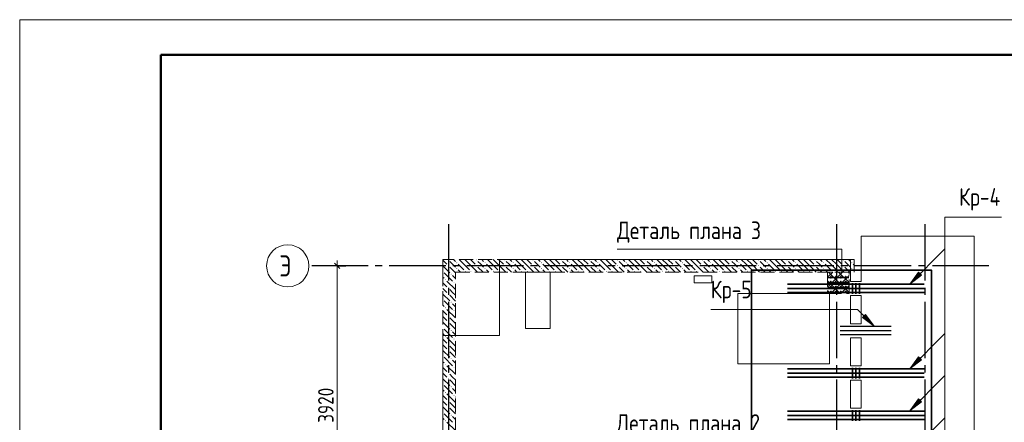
# Model space of a CAD drawing. Header units: millimetres. Extents: x 0 to 23859, y 0 to 29700.
# Tile 6 of 6: x 0 to 13958, y 23991 to 29700. Entities that reach past the tile are written whole.
import ezdxf

# ---------------------------------------------------------------- set-up
doc = ezdxf.new("R2010")
doc.units = ezdxf.units.MM
doc.linetypes.add('______2', pattern=[270, 200, -70])
doc.linetypes.add('______5', pattern=[1100, 800, -100, 100, -100])
for name, color, linetype, lineweight, true_color in [('S1 Стержни арматуры фон', 7, '______2', 13, 0xa0a0a0), ('Вспомогательная арматура', 7, 'Continuous', 18, 0x656565), ('Поперечная арматура', 7, 'Continuous', 18, 0x5a2814), ('Поперечное армирование AW фон', 7, '______2', 13, 0xa0a0a0)]:
    doc.layers.add(name, color=color, linetype=linetype, lineweight=lineweight, true_color=true_color)
for name, color, linetype, lineweight in [('Standard', 7, 'Continuous', 25), ('ЖБ Перекрытие верхний уровень', 7, 'Continuous', 35), ('ЖБ Стена верхний уровень', 7, 'Continuous', 35), ('Оси', 40, '______5', 18), ('Позиционная метка номер позиции', 7, 'Continuous', 13), ('Примечания', 7, 'Continuous', 25), ('Ребро вкладыша арматура S1', 7, 'Continuous', 25)]:
    doc.layers.add(name, color=color, linetype=linetype, lineweight=lineweight)
doc.styles.add('GOST 2.304-81', font='txt')
doc.styles.add('ISOCPEUR', font='txt')

msp = doc.modelspace()

# ---------------------------------------------------------------- hatches: boundary and pattern name
at = {"layer": 'ЖБ Стена верхний уровень', "linetype": 'Continuous', "lineweight": 18, "transparency": 33554687}
for points in [[(6070, 26293), (6077, 26300), (6083, 26293), (6077, 26287)], [(6190, 26253), (6197, 26260), (6203, 26253), (6197, 26247)], [(6470, 26293), (6477, 26300), (6483, 26293), (6477, 26287)], [(6590, 26253), (6597, 26260), (6603, 26253), (6597, 26247)], [(6870, 26293), (6877, 26300), (6883, 26293), (6877, 26287)], [(6990, 26253), (6997, 26260), (7003, 26253), (6997, 26247)], [(7270, 26293), (7277, 26300), (7283, 26293), (7277, 26287)], [(7390, 26253), (7397, 26260), (7403, 26253), (7397, 26247)], [(7670, 26293), (7677, 26300), (7683, 26293), (7677, 26287)], [(7790, 26253), (7797, 26260), (7803, 26253), (7797, 26247)], [(8070, 26293), (8077, 26300), (8083, 26293), (8077, 26287)], [(8190, 26253), (8197, 26260), (8203, 26253), (8197, 26247)], [(8470, 26293), (8477, 26300), (8483, 26293), (8477, 26287)], [(8590, 26253), (8597, 26260), (8603, 26253), (8597, 26247)], [(8870, 26293), (8877, 26300), (8883, 26293), (8877, 26287)], [(8990, 26253), (8997, 26260), (9003, 26253), (8997, 26247)], [(9270, 26293), (9277, 26300), (9283, 26293), (9277, 26287)], [(9390, 26253), (9397, 26260), (9403, 26253), (9397, 26247)], [(9670, 26293), (9677, 26300), (9683, 26293), (9677, 26287)], [(9790, 26253), (9797, 26260), (9803, 26253), (9797, 26247)], [(10070, 26293), (10077, 26300), (10083, 26293), (10077, 26287)], [(10190, 26253), (10197, 26260), (10203, 26253), (10197, 26247)], [(10470, 26293), (10477, 26300), (10483, 26293), (10477, 26287)], [(10590, 26253), (10597, 26260), (10603, 26253), (10597, 26247)], [(10870, 26293), (10877, 26300), (10883, 26293), (10877, 26287)], [(10990, 26253), (10997, 26260), (11003, 26253), (10997, 26247)], [(11270, 26293), (11277, 26300), (11283, 26293), (11277, 26287)], [(11390, 26253), (11397, 26260), (11403, 26253), (11397, 26247)], [(11670, 26293), (11677, 26300), (11683, 26293), (11677, 26287)], [(11790, 26253), (11797, 26260), (11803, 26253), (11797, 26247)], [(6000, 26137), (6003, 26133), (6000, 26130)], [(6070, 26213), (6077, 26220), (6083, 26213), (6077, 26207)], [(6190, 26173), (6197, 26180), (6203, 26173), (6197, 26167)], [(6310, 26133), (6317, 26140), (6323, 26133), (6317, 26127)], [(6390, 26133), (6397, 26140), (6403, 26133), (6397, 26127)], [(6470, 26213), (6477, 26220), (6483, 26213), (6477, 26207)], [(6590, 26173), (6597, 26180), (6603, 26173), (6597, 26167)], [(6710, 26133), (6717, 26140), (6723, 26133), (6717, 26127)], [(6790, 26133), (6797, 26140), (6803, 26133), (6797, 26127)], [(6870, 26213), (6877, 26220), (6883, 26213), (6877, 26207)], [(6990, 26173), (6997, 26180), (7003, 26173), (6997, 26167)], [(7110, 26133), (7117, 26140), (7123, 26133), (7117, 26127)], [(7190, 26133), (7197, 26140), (7203, 26133), (7197, 26127)], [(7270, 26213), (7277, 26220), (7283, 26213), (7277, 26207)], [(7390, 26173), (7397, 26180), (7403, 26173), (7397, 26167)], [(7510, 26133), (7517, 26140), (7523, 26133), (7517, 26127)], [(7590, 26133), (7597, 26140), (7603, 26133), (7597, 26127)], [(7670, 26213), (7677, 26220), (7683, 26213), (7677, 26207)], [(7790, 26173), (7797, 26180), (7803, 26173), (7797, 26167)], [(7910, 26133), (7917, 26140), (7923, 26133), (7917, 26127)], [(7990, 26133), (7997, 26140), (8003, 26133), (7997, 26127)], [(8070, 26213), (8077, 26220), (8083, 26213), (8077, 26207)], [(8190, 26173), (8197, 26180), (8203, 26173), (8197, 26167)], [(8310, 26133), (8317, 26140), (8323, 26133), (8317, 26127)], [(8390, 26133), (8397, 26140), (8403, 26133), (8397, 26127)], [(8470, 26213), (8477, 26220), (8483, 26213), (8477, 26207)], [(8590, 26173), (8597, 26180), (8603, 26173), (8597, 26167)], [(8710, 26133), (8717, 26140), (8723, 26133), (8717, 26127)], [(8790, 26133), (8797, 26140), (8803, 26133), (8797, 26127)], [(8870, 26213), (8877, 26220), (8883, 26213), (8877, 26207)], [(8990, 26173), (8997, 26180), (9003, 26173), (8997, 26167)], [(9110, 26133), (9117, 26140), (9123, 26133), (9117, 26127)], [(9190, 26133), (9197, 26140), (9203, 26133), (9197, 26127)], [(9270, 26213), (9277, 26220), (9283, 26213), (9277, 26207)], [(9390, 26173), (9397, 26180), (9403, 26173), (9397, 26167)], [(9510, 26133), (9517, 26140), (9523, 26133), (9517, 26127)], [(9590, 26133), (9597, 26140), (9603, 26133), (9597, 26127)], [(9670, 26213), (9677, 26220), (9683, 26213), (9677, 26207)], [(9790, 26173), (9797, 26180), (9803, 26173), (9797, 26167)], [(9910, 26133), (9917, 26140), (9923, 26133), (9917, 26127)], [(9990, 26133), (9997, 26140), (10003, 26133), (9997, 26127)], [(10070, 26213), (10077, 26220), (10083, 26213), (10077, 26207)], [(10190, 26173), (10197, 26180), (10203, 26173), (10197, 26167)], [(10310, 26133), (10317, 26140), (10323, 26133), (10317, 26127)], [(10390, 26133), (10397, 26140), (10403, 26133), (10397, 26127)], [(10470, 26213), (10477, 26220), (10483, 26213), (10477, 26207)], [(10590, 26173), (10597, 26180), (10603, 26173), (10597, 26167)], [(10710, 26133), (10717, 26140), (10723, 26133), (10717, 26127)], [(10790, 26133), (10797, 26140), (10803, 26133), (10797, 26127)], [(10870, 26213), (10877, 26220), (10883, 26213), (10877, 26207)], [(10990, 26173), (10997, 26180), (11003, 26173), (10997, 26167)], [(11110, 26133), (11117, 26140), (11123, 26133), (11117, 26127)], [(11190, 26133), (11197, 26140), (11203, 26133), (11197, 26127)], [(11270, 26213), (11277, 26220), (11283, 26213), (11277, 26207)], [(11390, 26173), (11397, 26180), (11403, 26173), (11397, 26167)], [(11510, 26133), (11517, 26140), (11523, 26133), (11517, 26127)], [(11590, 26133), (11597, 26140), (11603, 26133), (11597, 26127)], [(11670, 26213), (11677, 26220), (11683, 26213), (11677, 26207)], [(11790, 26173), (11797, 26180), (11803, 26173), (11797, 26167)], [(6030, 26013), (6037, 26020), (6043, 26013), (6037, 26007)], [(6110, 26093), (6117, 26100), (6123, 26093), (6117, 26087)], [(6150, 25973), (6157, 25980), (6163, 25973), (6157, 25967)], [(6070, 25893), (6077, 25900), (6083, 25893), (6077, 25887)], [(6000, 25737), (6003, 25733), (6000, 25730)], [(6070, 25813), (6077, 25820), (6083, 25813), (6077, 25807)], [(6110, 25693), (6117, 25700), (6123, 25693), (6117, 25687)], [(6030, 25613), (6037, 25620), (6043, 25613), (6037, 25607)], [(6150, 25573), (6157, 25580), (6163, 25573), (6157, 25567)], [(6070, 25493), (6077, 25500), (6083, 25493), (6077, 25487)], [(6070, 25413), (6077, 25420), (6083, 25413), (6077, 25407)], [(6000, 25337), (6003, 25333), (6000, 25330)], [(6110, 25293), (6117, 25300), (6123, 25293), (6117, 25287)], [(6030, 25213), (6037, 25220), (6043, 25213), (6037, 25207)], [(6150, 25173), (6157, 25180), (6163, 25173), (6157, 25167)], [(6070, 25093), (6077, 25100), (6083, 25093), (6077, 25087)], [(6070, 25013), (6077, 25020), (6083, 25013), (6077, 25007)], [(6000, 24937), (6003, 24933), (6000, 24930)], [(6110, 24893), (6117, 24900), (6123, 24893), (6117, 24887)], [(6030, 24813), (6037, 24820), (6043, 24813), (6037, 24807)], [(6150, 24773), (6157, 24780), (6163, 24773), (6157, 24767)], [(6070, 24693), (6077, 24700), (6083, 24693), (6077, 24687)], [(6070, 24613), (6077, 24620), (6083, 24613), (6077, 24607)], [(6000, 24537), (6003, 24533), (6000, 24530)], [(6110, 24493), (6117, 24500), (6123, 24493), (6117, 24487)], [(6030, 24413), (6037, 24420), (6043, 24413), (6037, 24407)], [(6070, 24293), (6077, 24300), (6083, 24293), (6077, 24287)], [(6150, 24373), (6157, 24380), (6163, 24373), (6157, 24367)], [(6070, 24213), (6077, 24220), (6083, 24213), (6077, 24207)], [(6000, 24137), (6003, 24133), (6000, 24130)], [(6030, 24013), (6037, 24020), (6043, 24013), (6037, 24007)], [(6110, 24093), (6117, 24100), (6123, 24093), (6117, 24087)]]:
    msp.add_hatch(color=7, dxfattribs=at).paths.add_polyline_path(points, flags=16)
at = {"layer": 'Позиционная метка номер позиции', "linetype": 'Continuous', "lineweight": 13, "transparency": 33554687}
for points in [[(12786, 26077), (12617, 25950), (12744, 26120)], [(11991, 25520), (12119, 25350), (11949, 25477)], [(12786, 24877), (12617, 24750), (12744, 24920)], [(12786, 24283), (12617, 24156), (12744, 24326)]]:
    msp.add_hatch(color=7, dxfattribs=at).paths.add_polyline_path(points, flags=16)

# ---------------------------------------------------------------- linework, layer by layer
at = {"layer": 'S1 Стержни арматуры фон', "color": 7, "linetype": 'Continuous', "lineweight": 35, "transparency": 33554687}
for p, q in [((12824, 25950), (10886, 25950)), ((12824, 25890), (10886, 25890)), ((12824, 25830), (10886, 25830)), ((12823, 25950), (10887, 25950)), ((12823, 25890), (10887, 25890)), ((12823, 25830), (10887, 25830)), ((12824, 24750), (10886, 24750)), ((12823, 24750), (10887, 24750)), ((12824, 24690), (10886, 24690)), ((12824, 24630), (10886, 24630)), ((12823, 24690), (10887, 24690)), ((12823, 24630), (10887, 24630)), ((12824, 24150), (10886, 24150)), ((12823, 24150), (10887, 24150)), ((12824, 24090), (10886, 24090)), ((12824, 24030), (10886, 24030)), ((12823, 24090), (10887, 24090)), ((12823, 24030), (10887, 24030))]:
    msp.add_line(p, q, dxfattribs=at)
at = {"layer": 'Standard', "color": 7, "linetype": 'Continuous', "lineweight": 25, "transparency": 33554687}
msp.add_line((4462, 26247), (4538, 26172), dxfattribs=at)
msp.add_line((4462, 26247), (4538, 26172), dxfattribs=at)
at = {"layer": 'Standard', "color": 7, "linetype": 'Continuous', "lineweight": 13, "transparency": 33554687}
msp.add_line((4500, 26210), (4500, 26285), dxfattribs=at)
msp.add_line((4500, 26210), (4500, 26285), dxfattribs=at)
at = {"layer": 'Standard', "color": 251, "linetype": 'Continuous', "lineweight": -3, "true_color": 0x656565, "transparency": 33554687}
for q in [(4375, 26210), (4375, 26210), (4625, 26210), (4500, 26210), (4625, 26210), (4500, 26210)]:
    msp.add_line((4500, 26210), q, dxfattribs=at)
at = {"layer": 'Standard', "color": 7, "linetype": 'Continuous', "lineweight": 13, "transparency": 33554687}
msp.add_lwpolyline([(0, 0), (21000, 0), (21000, 29700), (0, 29700), (0, 0)], close=True, dxfattribs=at)
at = {"layer": 'Standard', "color": 7, "linetype": 'Continuous', "lineweight": 50, "transparency": 33554687}
msp.add_lwpolyline([(2000, 29200), (20500, 29200), (20500, 500), (2000, 500), (2000, 29200)], close=True, dxfattribs=at)
at = {"layer": 'Standard', "color": 7, "linetype": 'Continuous', "lineweight": 13, "transparency": 33554687}
msp.add_lwpolyline([(4500, 26210), (4500, 23888), (4500, 23888), (4500, 22290)], dxfattribs=at)
msp.add_lwpolyline([(4500, 26210), (4500, 23888), (4500, 23888), (4500, 22290)], dxfattribs=at)
at = {"layer": 'Standard', "color": 254, "linetype": 'Continuous', "lineweight": 35, "true_color": 0xc4c4ff, "transparency": 33554687}
msp.add_lwpolyline([(10375, 18360), (12924, 18360), (12924, 26150), (10375, 26150), (10375, 18360)], dxfattribs=at)
at = {"layer": 'Вспомогательная арматура', "color": 7, "linetype": 'Continuous', "lineweight": 25, "transparency": 33554687}
for p, q in [((11752, 26040), (11457, 26040)), ((11752, 25970), (11457, 25970)), ((11752, 25900), (11457, 25900)), ((11752, 25830), (11457, 25830))]:
    msp.add_line(p, q, dxfattribs=at)
at = {"layer": 'ЖБ Перекрытие верхний уровень', "color": 7, "linetype": 'Continuous', "lineweight": 18, "transparency": 33554687}
for p, q in [((13530, 26630), (11930, 26630)), ((11930, 26630), (11930, 25990)), ((13530, 17950), (13530, 26630)), ((11780, 26300), (6800, 26300)), ((6800, 26300), (6800, 26120)), ((11780, 25990), (11780, 26300)), ((6800, 26120), (6800, 25220)), ((7520, 26120), (7170, 26120)), ((7170, 26120), (7170, 25320)), ((7520, 25320), (7520, 26120)), ((9810, 26070), (9560, 26070)), ((9560, 26070), (9560, 25970)), ((9560, 25970), (9810, 25970)), ((9810, 25970), (9810, 26070)), ((11930, 25990), (11780, 25990)), ((11480, 25820), (10180, 25820)), ((10180, 25820), (10180, 24820)), ((11480, 24820), (11480, 25820)), ((11780, 25390), (11780, 25790)), ((11780, 25790), (11930, 25790)), ((11930, 25790), (11930, 25390)), ((7170, 25320), (7520, 25320)), ((11930, 25390), (11780, 25390)), ((6180, 25220), (6000, 25220)), ((6000, 25220), (6000, 20990)), ((6800, 25220), (6180, 25220)), ((11780, 25190), (11930, 25190)), ((11780, 24790), (11780, 25190)), ((11930, 25190), (11930, 24790)), ((10180, 24820), (11480, 24820)), ((11930, 24790), (11780, 24790)), ((11780, 24190), (11780, 24590)), ((11780, 24590), (11930, 24590)), ((11930, 24590), (11930, 24190)), ((11930, 24190), (11780, 24190))]:
    msp.add_line(p, q, dxfattribs=at)
at = {"layer": 'ЖБ Стена верхний уровень', "color": 251, "linetype": '______2', "lineweight": 13, "true_color": 0x656565, "transparency": 33554687}
for p, q in [((11830, 26300), (6000, 26300)), ((6000, 26300), (6000, 26120)), ((11830, 26120), (11830, 26300)), ((6000, 26120), (6000, 23050)), ((6180, 23050), (6180, 26120)), ((6180, 26120), (11830, 26120))]:
    msp.add_line(p, q, dxfattribs=at)
at = {"layer": 'ЖБ Стена верхний уровень', "color": 9, "linetype": 'Continuous', "lineweight": 18, "true_color": 0xc7c7c7, "transparency": 33554687}
for p, q in [((6000, 26290), (6057, 26233)), ((6137, 26233), (6097, 26273)), ((6150, 26300), (6177, 26273)), ((6297, 26233), (6230, 26300)), ((6310, 26300), (6377, 26233)), ((6390, 26300), (6457, 26233)), ((6537, 26233), (6497, 26273)), ((6550, 26300), (6577, 26273)), ((6697, 26233), (6630, 26300)), ((6710, 26300), (6777, 26233)), ((6790, 26300), (6857, 26233)), ((6937, 26233), (6897, 26273)), ((6950, 26300), (6977, 26273)), ((7097, 26233), (7030, 26300)), ((7110, 26300), (7177, 26233)), ((7190, 26300), (7257, 26233)), ((7337, 26233), (7297, 26273)), ((7350, 26300), (7377, 26273)), ((7497, 26233), (7430, 26300)), ((7510, 26300), (7577, 26233)), ((7590, 26300), (7657, 26233)), ((7737, 26233), (7697, 26273)), ((7750, 26300), (7777, 26273)), ((7897, 26233), (7830, 26300)), ((7910, 26300), (7977, 26233)), ((7990, 26300), (8057, 26233)), ((8137, 26233), (8097, 26273)), ((8150, 26300), (8177, 26273)), ((8297, 26233), (8230, 26300)), ((8310, 26300), (8377, 26233)), ((8390, 26300), (8457, 26233)), ((8537, 26233), (8497, 26273)), ((8550, 26300), (8577, 26273)), ((8697, 26233), (8630, 26300)), ((8710, 26300), (8777, 26233)), ((8790, 26300), (8857, 26233)), ((8937, 26233), (8897, 26273)), ((8950, 26300), (8977, 26273)), ((9097, 26233), (9030, 26300)), ((9110, 26300), (9177, 26233)), ((9190, 26300), (9257, 26233)), ((9337, 26233), (9297, 26273)), ((9350, 26300), (9377, 26273)), ((9497, 26233), (9430, 26300)), ((9510, 26300), (9577, 26233)), ((9590, 26300), (9657, 26233)), ((9737, 26233), (9697, 26273)), ((9750, 26300), (9777, 26273)), ((9897, 26233), (9830, 26300)), ((9910, 26300), (9977, 26233)), ((9990, 26300), (10057, 26233)), ((10137, 26233), (10097, 26273)), ((10150, 26300), (10177, 26273)), ((10297, 26233), (10230, 26300)), ((10310, 26300), (10377, 26233)), ((10390, 26300), (10457, 26233)), ((10537, 26233), (10497, 26273)), ((10550, 26300), (10577, 26273)), ((10697, 26233), (10630, 26300)), ((10710, 26300), (10777, 26233)), ((10790, 26300), (10857, 26233)), ((10937, 26233), (10897, 26273)), ((10950, 26300), (10977, 26273)), ((11097, 26233), (11030, 26300)), ((11110, 26300), (11177, 26233)), ((11190, 26300), (11257, 26233)), ((11337, 26233), (11297, 26273)), ((11350, 26300), (11377, 26273)), ((11497, 26233), (11430, 26300)), ((11510, 26300), (11577, 26233)), ((11590, 26300), (11657, 26233)), ((11737, 26233), (11697, 26273)), ((11750, 26300), (11777, 26273)), ((6000, 26210), (6090, 26120)), ((6017, 26113), (6137, 25993)), ((6090, 26120), (6097, 26113)), ((6097, 26193), (6170, 26120)), ((6177, 26193), (6137, 26233)), ((6170, 26120), (6180, 26110)), ((6217, 26233), (6297, 26153)), ((6217, 26153), (6250, 26120)), ((6297, 26233), (6377, 26153)), ((6377, 26233), (6490, 26120)), ((6497, 26193), (6570, 26120)), ((6577, 26193), (6537, 26233)), ((6617, 26233), (6697, 26153)), ((6617, 26153), (6650, 26120)), ((6697, 26233), (6777, 26153)), ((6777, 26233), (6890, 26120)), ((6897, 26193), (6970, 26120)), ((6977, 26193), (6937, 26233)), ((7017, 26233), (7097, 26153)), ((7017, 26153), (7050, 26120)), ((7097, 26233), (7177, 26153)), ((7177, 26233), (7290, 26120)), ((7297, 26193), (7370, 26120)), ((7377, 26193), (7337, 26233)), ((7417, 26233), (7497, 26153)), ((7417, 26153), (7450, 26120)), ((7497, 26233), (7577, 26153)), ((7577, 26233), (7690, 26120)), ((7697, 26193), (7770, 26120)), ((7777, 26193), (7737, 26233)), ((7817, 26233), (7897, 26153)), ((7817, 26153), (7850, 26120)), ((7897, 26233), (7977, 26153)), ((7977, 26233), (8090, 26120)), ((8097, 26193), (8170, 26120)), ((8177, 26193), (8137, 26233)), ((8217, 26233), (8297, 26153)), ((8217, 26153), (8250, 26120)), ((8297, 26233), (8377, 26153)), ((8377, 26233), (8490, 26120)), ((8497, 26193), (8570, 26120)), ((8577, 26193), (8537, 26233)), ((8617, 26233), (8697, 26153)), ((8617, 26153), (8650, 26120)), ((8697, 26233), (8777, 26153)), ((8777, 26233), (8890, 26120)), ((8897, 26193), (8970, 26120)), ((8977, 26193), (8937, 26233)), ((9017, 26233), (9097, 26153)), ((9017, 26153), (9050, 26120)), ((9097, 26233), (9177, 26153)), ((9177, 26233), (9290, 26120)), ((9297, 26193), (9370, 26120)), ((9377, 26193), (9337, 26233)), ((9417, 26233), (9497, 26153)), ((9417, 26153), (9450, 26120)), ((9497, 26233), (9577, 26153)), ((9577, 26233), (9690, 26120)), ((9697, 26193), (9770, 26120)), ((9777, 26193), (9737, 26233)), ((9817, 26233), (9897, 26153)), ((9817, 26153), (9850, 26120)), ((9897, 26233), (9977, 26153)), ((9977, 26233), (10090, 26120)), ((10097, 26193), (10170, 26120)), ((10177, 26193), (10137, 26233)), ((10217, 26233), (10297, 26153)), ((10217, 26153), (10250, 26120)), ((10297, 26233), (10377, 26153)), ((10377, 26233), (10490, 26120)), ((10497, 26193), (10570, 26120)), ((10577, 26193), (10537, 26233)), ((10617, 26233), (10697, 26153)), ((10617, 26153), (10650, 26120)), ((10697, 26233), (10777, 26153)), ((10777, 26233), (10890, 26120)), ((10897, 26193), (10970, 26120)), ((10977, 26193), (10937, 26233)), ((11017, 26233), (11097, 26153)), ((11017, 26153), (11050, 26120)), ((11097, 26233), (11177, 26153)), ((11177, 26233), (11290, 26120)), ((11297, 26193), (11370, 26120)), ((11377, 26193), (11337, 26233)), ((11417, 26233), (11497, 26153)), ((11417, 26153), (11450, 26120)), ((11497, 26233), (11577, 26153)), ((11577, 26233), (11690, 26120)), ((11697, 26193), (11770, 26120)), ((11777, 26193), (11737, 26233)), ((11817, 26233), (11830, 26220)), ((11817, 26153), (11830, 26140)), ((6017, 26033), (6000, 26050)), ((6000, 25970), (6057, 25913)), ((6057, 25993), (6177, 25873)), ((6137, 26073), (6180, 26030)), ((6000, 25890), (6057, 25833)), ((6137, 25833), (6097, 25873)), ((6177, 25793), (6137, 25833)), ((6180, 25950), (6177, 25953)), ((6000, 25810), (6097, 25713)), ((6017, 25713), (6137, 25593)), ((6097, 25793), (6180, 25710)), ((6017, 25633), (6000, 25650)), ((6000, 25570), (6057, 25513)), ((6057, 25593), (6177, 25473)), ((6137, 25673), (6180, 25630)), ((6180, 25550), (6177, 25553)), ((6000, 25490), (6057, 25433)), ((6000, 25410), (6097, 25313)), ((6137, 25433), (6097, 25473)), ((6177, 25393), (6137, 25433)), ((6017, 25313), (6137, 25193)), ((6097, 25393), (6180, 25310)), ((6137, 25273), (6180, 25230)), ((6017, 25233), (6000, 25250)), ((6000, 25170), (6057, 25113)), ((6057, 25193), (6177, 25073)), ((6180, 25150), (6177, 25153)), ((6000, 25090), (6057, 25033)), ((6000, 25010), (6097, 24913)), ((6137, 25033), (6097, 25073)), ((6097, 24993), (6180, 24910)), ((6177, 24993), (6137, 25033)), ((6017, 24833), (6000, 24850)), ((6017, 24913), (6137, 24793)), ((6137, 24873), (6180, 24830)), ((6000, 24770), (6057, 24713)), ((6057, 24793), (6177, 24673)), ((6180, 24750), (6177, 24753)), ((6000, 24690), (6057, 24633)), ((6000, 24610), (6097, 24513)), ((6137, 24633), (6097, 24673)), ((6097, 24593), (6180, 24510)), ((6177, 24593), (6137, 24633)), ((6017, 24433), (6000, 24450)), ((6017, 24513), (6137, 24393)), ((6137, 24473), (6180, 24430)), ((6000, 24370), (6057, 24313)), ((6000, 24290), (6057, 24233)), ((6057, 24393), (6177, 24273)), ((6180, 24350), (6177, 24353)), ((6000, 24210), (6097, 24113)), ((6137, 24233), (6097, 24273)), ((6097, 24193), (6180, 24110)), ((6177, 24193), (6137, 24233)), ((6017, 24033), (6000, 24050)), ((6017, 24113), (6137, 23993)), ((6137, 24073), (6180, 24030)), ((6057, 23993), (6177, 23873))]:
    msp.add_line(p, q, dxfattribs=at)
at = {"layer": 'Оси', "color": 8, "linetype": '______5', "lineweight": -3, "transparency": 33554687}
for p, q in [((6080, 26800), (6080, 16180)), ((11580, 26800), (11580, 16180)), ((12830, 26800), (12830, 16180)), ((13740, 26210), (4100, 26210))]:
    msp.add_line(p, q, dxfattribs=at)
at = {"layer": 'Оси', "color": 7, "linetype": 'Continuous', "lineweight": 13, "transparency": 33554687}
msp.add_circle((3800, 26210), 300, dxfattribs=at)
at = {"layer": 'Позиционная метка номер позиции', "color": 7, "linetype": 'Continuous', "lineweight": 13, "transparency": 33554687}
for p, q in [((12617, 25950), (12744, 26120)), ((12744, 26120), (12786, 26077)), ((12765, 26098), (12776, 26109)), ((12786, 26077), (12617, 25950)), ((12617, 25950), (12617, 25950)), ((12617, 25950), (12617, 25950)), ((12617, 25950), (12617, 25950)), ((11949, 25477), (11991, 25520)), ((12119, 25350), (11949, 25477)), ((11970, 25498), (11960, 25509)), ((11991, 25520), (12119, 25350)), ((12119, 25350), (12119, 25350)), ((12119, 25350), (12119, 25350)), ((12119, 25350), (12119, 25350)), ((12617, 24750), (13117, 25250)), ((12617, 24750), (12744, 24920)), ((12786, 24877), (12617, 24750)), ((12744, 24920), (12786, 24877)), ((12765, 24898), (12776, 24909)), ((12617, 24750), (12617, 24750)), ((12617, 24750), (12617, 24750)), ((12617, 24750), (12617, 24750)), ((12617, 24156), (13117, 24656)), ((12617, 24156), (12744, 24326)), ((12744, 24326), (12786, 24283)), ((12765, 24304), (12776, 24315)), ((12786, 24283), (12617, 24156)), ((12617, 24156), (12617, 24156)), ((12617, 24156), (12617, 24156)), ((12617, 24156), (12617, 24156)), ((12617, 23556), (13117, 24056))]:
    msp.add_line(p, q, dxfattribs=at)
for points in [[(12617, 25950), (13117, 26450), (13117, 26902), (13917, 26902)], [(12617, 18750), (13117, 19250), (13117, 26902), (13917, 26902)], [(12119, 25350), (11879, 25590), (9797, 25590)]]:
    msp.add_lwpolyline(points, dxfattribs=at)
at = {"layer": 'Поперечная арматура', "color": 7, "linetype": 'Continuous', "lineweight": 50, "transparency": 33554687}
for centre in [(11500, 26050), (11500, 25980), (11570, 26050), (11570, 25980), (11640, 26050), (11640, 25980), (11710, 26050), (11710, 25980), (11500, 25910), (11500, 25840), (11570, 25910), (11570, 25840), (11640, 25910), (11640, 25840), (11710, 25910), (11710, 25840)]:
    msp.add_circle(centre, 5, dxfattribs=at)
at = {"layer": 'Поперечное армирование AW фон', "color": 7, "linetype": 'Continuous', "lineweight": 35, "transparency": 33554687}
for p, q in [((11805, 25965), (11805, 25814)), ((11855, 25965), (11855, 25814)), ((11905, 25965), (11905, 25814)), ((11805, 24765), (11805, 24614)), ((11855, 24765), (11855, 24614)), ((11905, 24765), (11905, 24614)), ((11805, 24165), (11805, 24014)), ((11855, 24165), (11855, 24014)), ((11905, 24165), (11905, 24014))]:
    msp.add_line(p, q, dxfattribs=at)
at = {"layer": 'Примечания', "color": 252, "linetype": 'Continuous', "lineweight": 13, "true_color": 0x8f8f8f, "transparency": 33554687}
for p, q in [((11452, 26048), (11526, 26122)), ((11452, 25908), (11666, 26122)), ((11468, 26122), (11757, 25833)), ((11608, 26122), (11757, 25973)), ((11748, 26122), (11757, 26113)), ((11452, 25998), (11633, 25817)), ((11501, 25817), (11757, 26073)), ((11452, 25858), (11493, 25817)), ((11641, 25817), (11757, 25933))]:
    msp.add_line(p, q, dxfattribs=at)
at = {"layer": 'Примечания', "color": 7, "linetype": '______2', "lineweight": 13, "transparency": 33554687}
for p, q in [((11452, 26122), (11452, 25817)), ((11757, 26122), (11452, 26122)), ((11757, 25817), (11757, 26122)), ((11452, 25817), (11757, 25817))]:
    msp.add_line(p, q, dxfattribs=at)
at = {"layer": 'Примечания', "color": 7, "linetype": 'Continuous', "lineweight": 13, "transparency": 33554687}
msp.add_lwpolyline([(8470, 26446), (11653, 26446), (11653, 26122)], dxfattribs=at)
at = {"layer": 'Ребро вкладыша арматура S1', "color": 7, "linetype": 'Continuous', "lineweight": 25, "transparency": 33554687}
for p, q in [((12352, 25350), (11632, 25350)), ((12352, 25290), (11632, 25290)), ((12352, 25230), (11632, 25230))]:
    msp.add_line(p, q, dxfattribs=at)

# ---------------------------------------------------------------- texts
at = {"layer": 'Standard', "color": 7, "linetype": 'Continuous', "lineweight": 25, "transparency": 33554687, "char_height": 250, "attachment_point": 7, "style": 'GOST 2.304-81'}
for s, insert, width in [('Кр-4', (13317, 26994), 728.94), ('Кр-5', (9797, 25682), 711.25)]:
    msp.add_mtext(s, dxfattribs=dict(at, insert=insert, width=width))
at = {"layer": 'Standard', "color": 7, "linetype": 'Continuous', "lineweight": 25, "transparency": 33554687, "insert": (4450, 23984), "char_height": 220, "width": 657.05, "attachment_point": 7, "rotation": 90, "style": 'GOST 2.304-81'}
msp.add_mtext('3920', dxfattribs=at)
msp.add_mtext('3920', dxfattribs=at)
at = {"layer": 'Оси', "color": 7, "linetype": 'Continuous', "lineweight": 25, "transparency": 33554687, "insert": (3680, 26060), "char_height": 300, "width": 359.83, "attachment_point": 7, "style": 'ISOCPEUR'}
msp.add_mtext('\\W0.80;Э', dxfattribs=at)
at = {"layer": 'Примечания', "color": 7, "linetype": 'Continuous', "lineweight": 25, "transparency": 33554687, "char_height": 250, "attachment_point": 7, "style": 'GOST 2.304-81'}
for s, insert, width in [('Деталь\\~плана\\~3', (8470, 26537), 2132.45), ('Деталь\\~плана\\~2', (8461, 23805), 2150.15)]:
    msp.add_mtext(s, dxfattribs=dict(at, insert=insert, width=width))

doc.saveas('drawing.dxf')
